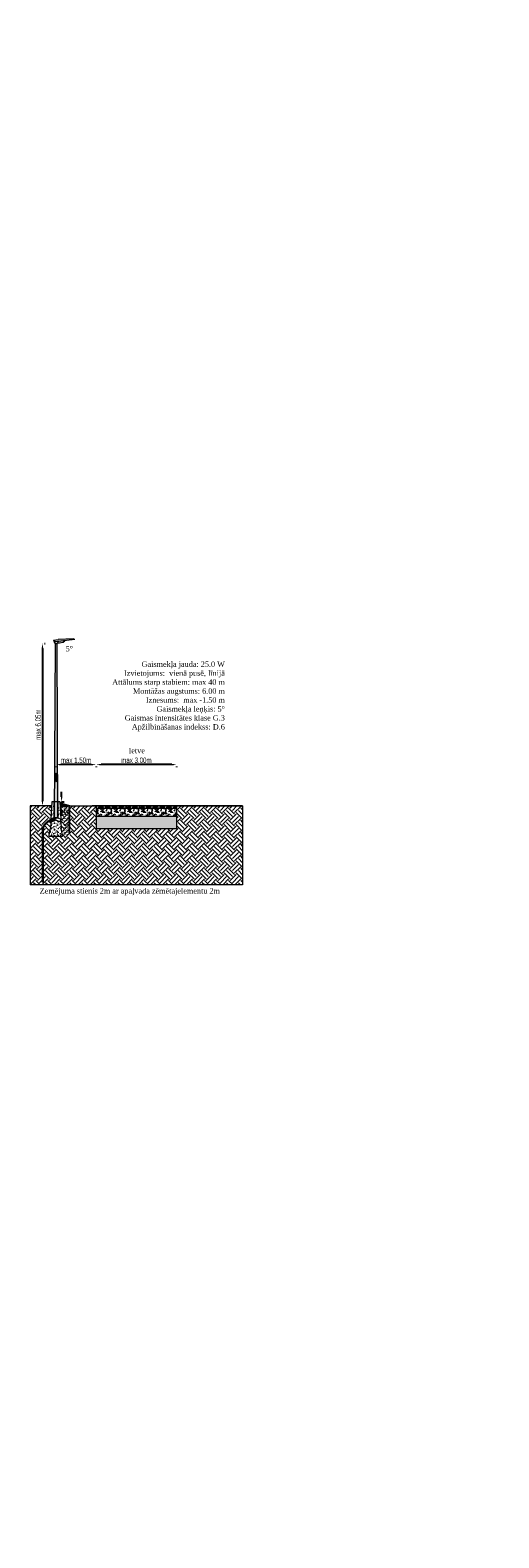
# Model space of a CAD drawing. Header units: metres. Extents: x 479801 to 960259, y 275948 to 557431.
# Tile 10 of 48: x 480990 to 481165, y 277506 to 278067. Entities that reach past the tile are written whole.
import ezdxf

# ---------------------------------------------------------------- set-up
doc = ezdxf.new("R2010")
doc.units = ezdxf.units.M
doc.linetypes.add('ADTI_0', pattern=[2, 1, 1])
doc.layers.get('0').update_dxf_attribs({"linetype": 'ADTI_0', "lineweight": 9})
doc.layers.get('Defpoints').update_dxf_attribs({"lineweight": 9})
doc.layers.add('RAMI_PLAN_####_TKST_#', color=7, linetype='ADTI_0', lineweight=9)
doc.styles.get("Standard").update_dxf_attribs({"font": 'wromlats.shx'})
doc.styles.add('STANDART', font='ARIALN.TTF', dxfattribs={"width": 0.8})
doc.dimstyles.new('CD-MARIS', dxfattribs={"dimscale": 0, "dimtxt": 2.5, "dimasz": 1.85, "dimexe": 1, "dimexo": 0.7, "dimgap": 0.6, "dimtad": 1, "dimzin": 0, "dimdsep": 46, "dimtxsty": 'STANDART', "dimcen": 5, "dimclrt": 172, "dimadec": 0, "dimazin": 0, "dimtfac": 1, "dimtmove": 1, "dimatfit": 2, "dimfxl": 1, "dimtolj": 1, "dimtzin": 0, "dimarcsym": 0})

# ---------------------------------------------------------------- blocks, each defined once
blk = doc.blocks.new('*D11950')
at = {"color": 18, "linetype": 'ByBlock', "lineweight": -2, "true_color": 0x000000}
for p, q in [((480999.99, 277793), (480999.99, 277792.7)), ((481013.14, 277793.7), (481001.84, 277793.7)), ((481014.99, 277793), (481014.99, 277792.7))]:
    blk.add_line(p, q, dxfattribs=at)
at = {"color": 18, "true_color": 0x000000}
for points in [[(481001.84, 277794.01), (481001.84, 277793.39), (480999.99, 277793.7)], [(481013.14, 277793.39), (481013.14, 277794.01), (481014.99, 277793.7)]]:
    blk.add_solid(points, dxfattribs=at)
at = {"layer": 'Defpoints', "color": 0}
for p in [(480999.99, 277793.7), (480999.99, 277793.7), (481014.99, 277793.7)]:
    blk.add_point(p, dxfattribs=at)
at = {"color": 18, "insert": (481007.49, 277795.32), "char_height": 2, "attachment_point": 5, "style": 'STANDART'}
blk.add_mtext('\\A1;{\\C18;\\c0;max 1.50m}', dxfattribs=at)
blk = doc.blocks.new('*D11951')
at = {"color": 18, "linetype": 'ByBlock', "lineweight": -2, "true_color": 0x000000}
for p, q in [((481002.11, 277781.69), (481002.11, 277783.54)), ((481002.11, 277779.84), (481003.11, 277779.84)), ((481002.11, 277779.84), (481002.11, 277778.34)), ((481005.03, 277778.21), (481002.11, 277779.09)), ((481002.11, 277778.34), (481003.11, 277778.34)), ((481002.11, 277776.49), (481002.11, 277774.64)), ((481005.03, 277768.18), (481005.03, 277778.21))]:
    blk.add_line(p, q, dxfattribs=at)
at = {"color": 18, "true_color": 0x000000}
for points in [[(481001.81, 277781.69), (481002.42, 277781.69), (481002.11, 277779.84)], [(481002.42, 277776.49), (481001.81, 277776.49), (481002.11, 277778.34)]]:
    blk.add_solid(points, dxfattribs=at)
at = {"layer": 'Defpoints', "color": 0}
for p in [(481001.41, 277779.84), (481001.41, 277778.34), (481002.11, 277778.34)]:
    blk.add_point(p, dxfattribs=at)
at = {"color": 18, "insert": (481003.41, 277773.2), "char_height": 2, "attachment_point": 5, "rotation": 90, "style": 'STANDART'}
blk.add_mtext('\\A1;{\\C18;\\c0;max 0.15m}', dxfattribs=at)
blk = doc.blocks.new('zw$9D98')
at = {"linetype": 'ByBlock', "true_color": 0x000000}
h = blk.add_hatch(dxfattribs=at)
h.set_pattern_fill('CONCRE', color=18, scale=0.1)
h.set_pattern_definition([(0, (-670083.6458, -242442.5795), (2.54, 2.54), [0.3175, -2.2225]), (90, (-670083.6458, -242442.5795), (-2.54, 2.54), [0.3175, -2.2225]), (135, (-670083.3283, -242442.5795), (-2.5399999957, 2e-16), [0.449012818, -3.143089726]), (0, (-670083.3283, -242441.1508), (2.54, 2.54), [0.3175, -2.2225]), (45, (-670083.1696, -242441.3095), (2e-16, 2.5399999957), [0.224506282, -3.367596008]), (135, (-670083.1696, -242441.3095), (-2.5399999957, 2e-16), [0.224506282, -3.367596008]), (0, (-670082.3758, -242440.5158), (2.54, 2.54), [0.449012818, -2.090987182]), (45, (-670082.3758, -242440.5158), (2e-16, 2.5399999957), [0.3175, -3.274602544]), (135, (-670081.9268, -242440.5158), (-2.5399999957, 2e-16), [0.3175, -3.274602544]), (90, (-670081.8996, -242441.9445), (-2.54, 2.54), [0.3175, -2.2225]), (45, (-670081.8996, -242441.9445), (2e-16, 2.5399999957), [0.224506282, -3.367596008]), (135, (-670081.7408, -242441.7858), (-2.5399999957, 2e-16), [0.224506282, -3.367596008]), (0, (-670083.3283, -242441.9445), (2.54, 2.54), [0.15875, -2.12725]), (0, (-670081.4233, -242441.3095), (2.54, 2.54), [0.15875, -2.12725]), (90, (-670082.217, -242440.992), (-2.54, 2.54), [0.15875, -2.12725]), (135, (-670081.8996, -242442.4208), (-2.5399999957, 2e-16), [0.224506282, -3.367596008]), (135, (-670083.0108, -242440.6745), (-2.5399999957, 2e-16), [0.224506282, -3.367596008]), (45, (-670082.4552, -242441.746), (2e-16, 2.5399999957), [0.224506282, -3.367596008]), (90, (-670082.7727, -242442.262), (-2.54, 2.54), [0.0396875, -2.5003125]), (90, (-670082.6537, -242441.1905), (-2.54, 2.54), [0.0396875, -2.5003125]), (90, (-670081.463, -242440.754), (-2.54, 2.54), [0.0396875, -2.5003125]), (90, (-670081.4233, -242442.1033), (-2.54, 2.54), [0.0396875, -2.5003125])])
h.paths.add_polyline_path([(0, 0), (0, 0.5), (0.45, 3), (0.57, 5.4), (2.25, 6.13, -0.207361), (2.65, 6.13), (4.33, 5.4), (4.45, 3), (4.9, 0.5), (4.9, 0)])
h.paths.add_polyline_path([(3.18, 6.9), (4.28, 6.42), (3.95, 12.9), (3.2, 12.9)])
h.paths.add_polyline_path([(0.62, 6.42), (0.95, 12.9), (1.7, 12.9), (1.73, 6.9)])
at = {"color": 18, "linetype": 'ByBlock', "true_color": 0x000000}
for p, q in [((0.95, 12.9), (0.62, 6.42)), ((0.95, 12.9), (3.95, 12.9)), ((1.7, 12.9), (1.73, 6.9)), ((3.2, 12.9), (3.18, 6.9)), ((3.95, 12.9), (4.28, 6.42)), ((2.25, 6.13), (0.57, 5.4)), ((1.73, 6.9), (0.62, 6.42)), ((1.73, 6.9), (3.18, 6.9)), ((2.65, 6.13), (4.33, 5.4)), ((3.18, 6.9), (4.28, 6.42)), ((0, 0.5), (0.45, 3)), ((0, 0), (0, 0.5)), ((0, 0), (4.9, 0)), ((0.57, 5.4), (0.45, 3)), ((4.33, 5.4), (4.45, 3)), ((4.9, 0.5), (4.45, 3)), ((4.9, 0), (4.9, 0.5))]:
    blk.add_line(p, q, dxfattribs=at)
for centre, radius, start, end in [((-1.11, 6), 1.79, 340.4662, 13.7512), ((2.45, 5.67), 0.5, 66.5703, 113.4297), ((6.01, 6), 1.79, 166.2488, 199.5338)]:
    blk.add_arc(centre, radius, start, end, dxfattribs=at)
blk = doc.blocks.new('*D11952')
at = {"color": 18, "linetype": 'ByBlock', "lineweight": -2, "true_color": 0x000000}
for p, q in [((481014.99, 277793), (481014.99, 277792.7)), ((481043.14, 277793.7), (481016.84, 277793.7)), ((481044.99, 277793), (481044.99, 277792.7))]:
    blk.add_line(p, q, dxfattribs=at)
at = {"color": 18, "true_color": 0x000000}
for points in [[(481016.84, 277794.01), (481016.84, 277793.39), (481014.99, 277793.7)], [(481043.14, 277793.39), (481043.14, 277794.01), (481044.99, 277793.7)]]:
    blk.add_solid(points, dxfattribs=at)
at = {"layer": 'Defpoints', "color": 0}
for p in [(481014.99, 277793.7), (481014.99, 277793.7), (481044.99, 277793.7)]:
    blk.add_point(p, dxfattribs=at)
at = {"color": 18, "insert": (481029.99, 277795.32), "char_height": 2, "attachment_point": 5, "style": 'STANDART'}
blk.add_mtext('\\A1;{\\C18;\\c0;max 3.00m}', dxfattribs=at)
blk = doc.blocks.new('*D11953')
at = {"color": 18, "linetype": 'ByBlock', "lineweight": -2, "true_color": 0x000000}
for p, q in [((480994.99, 277836.99), (480994.99, 277780.19)), ((480995.69, 277838.84), (480995.99, 277838.84)), ((480995.69, 277778.34), (480995.99, 277778.34))]:
    blk.add_line(p, q, dxfattribs=at)
at = {"color": 18, "true_color": 0x000000}
for points in [[(480995.29, 277836.99), (480994.68, 277836.99), (480994.99, 277838.84)], [(480994.68, 277780.19), (480995.29, 277780.19), (480994.99, 277778.34)]]:
    blk.add_solid(points, dxfattribs=at)
at = {"layer": 'Defpoints', "color": 0}
for p in [(480994.99, 277838.84), (480994.99, 277778.34), (480994.99, 277778.34)]:
    blk.add_point(p, dxfattribs=at)
at = {"color": 18, "insert": (480993.36, 277808.59), "char_height": 2, "attachment_point": 5, "rotation": 90, "style": 'STANDART'}
blk.add_mtext('\\A1;{\\C18;\\c0;max 6.05m}', dxfattribs=at)
blk = doc.blocks.new('zw$7346')
at = {"linetype": 'ByBlock'}
h = blk.add_hatch(color=254, dxfattribs=at)
h.dxf.hatch_style = 1
h.paths.add_polyline_path([(0, 0.78), (3.76, 0.72), (6.22, 0.69), (7.3, 0.67), (7.89, 1.25), (6.12, 1.34), (0.61, 1.16)])
h.paths.add_polyline_path([(6.52, 0.06), (7.14, 0, 0.370747), (7.67, 0.38), (7.89, 1.25), (7.3, 0.67), (6.22, 0.69)])
h.paths.add_polyline_path([(4.34, 0.28), (6.52, 0.06), (6.22, 0.69), (3.76, 0.72)])
at = {"color": 18, "linetype": 'Continuous', "true_color": 0x000000}
for p, q in [((0, 0.78), (0.61, 1.16)), ((0, 0.78), (7.3, 0.67)), ((0.61, 1.16), (6.12, 1.34)), ((4.34, 0.28), (3.76, 0.72)), ((7.14, 0), (4.34, 0.28)), ((7.89, 1.25), (6.12, 1.34)), ((6.22, 0.69), (6.52, 0.06)), ((7.89, 1.25), (7.3, 0.67)), ((7.89, 1.25), (7.67, 0.38))]:
    blk.add_line(p, q, dxfattribs=at)
blk.add_arc((7.18, 0.5), 0.5, 264.3504, 345.7189, dxfattribs=at)
blk = doc.blocks.new('zw$4203')
at = {"linetype": 'ByBlock'}
h = blk.add_hatch(color=252, dxfattribs=at)
h.dxf.hatch_style = 1
edge = h.paths.add_edge_path()
edge.add_line((0, 3.49), (0, 0.5))
edge.add_ellipse((0.5, 0.5), major_axis=(0.498, 0), ratio=1, start_angle=180, end_angle=270)
edge.add_ellipse((0.46, 0.57), major_axis=(0, 0.569), ratio=0.947368, start_angle=183.95445, end_angle=262.94924)
edge.add_line((1, 0.5), (1, 3.49))
edge.add_ellipse((0.5, 3.49), major_axis=(0.498, 0), ratio=1, start_angle=0, end_angle=90)
edge.add_ellipse((0.5, 3.49), major_axis=(0.498, 0), ratio=1, start_angle=90, end_angle=180)
h.paths.add_polyline_path([(0.11, 1.64), (0.5, 2.29), (0.88, 1.64)], flags=16)
h.paths.add_polyline_path([(0.17, 1.68), (0.5, 2.25), (0.82, 1.68)], flags=0)
h.paths.add_polyline_path([(0.25, 1.72), (0.5, 2.12), (0.74, 1.72)], flags=0)
edge = h.paths.add_edge_path(flags=16)
edge.add_ellipse((0.5, 3.51), major_axis=(-0.187, 0), ratio=0.944444, start_angle=0, end_angle=360)
edge = h.paths.add_edge_path(flags=0)
edge.add_ellipse((0.5, 3.51), major_axis=(-0.187, 0), ratio=0.944444, start_angle=0, end_angle=360)
h.paths.add_polyline_path([(0.4, 3.46), (0.49, 3.6), (0.59, 3.46)], flags=0)
h.paths.add_polyline_path([(0.4, 3.46), (0.49, 3.6), (0.59, 3.46)], flags=0)
for color, points in [(2, [(0.11, 1.64), (0.5, 2.29), (0.88, 1.64)]), (7, [(0.17, 1.68), (0.5, 2.25), (0.82, 1.68)]), (2, [(0.25, 1.72), (0.5, 2.12), (0.74, 1.72)])]:
    blk.add_hatch(color=color).paths.add_polyline_path(points)
h = blk.add_hatch(color=252, dxfattribs=at)
h.dxf.hatch_style = 1
edge = h.paths.add_edge_path()
edge.add_ellipse((0.5, 3.51), major_axis=(-0.187, 0), ratio=0.944444, start_angle=0, end_angle=360)
h.paths.add_polyline_path([(0.4, 3.46), (0.49, 3.6), (0.59, 3.46)], flags=16)
h.paths.add_polyline_path([(0.4, 3.46), (0.49, 3.6), (0.59, 3.46)], flags=0)
h = blk.add_hatch(color=252, dxfattribs=at)
h.dxf.hatch_style = 1
h.paths.add_polyline_path([(0.4, 3.46), (0.49, 3.6), (0.59, 3.46)])
at = {"color": 18, "linetype": 'Continuous', "true_color": 0x000000}
for p, q in [((0, 3.49), (0, 0.5)), ((0.49, 3.6), (0.4, 3.46)), ((0.4, 3.46), (0.59, 3.46)), ((0.49, 3.6), (0.59, 3.46)), ((1, 0.5), (1, 3.49))]:
    blk.add_line(p, q, dxfattribs=at)
at = {"color": 7, "linetype": 'Continuous'}
for p, q in [((0.51, 1.78), (0.46, 1.94)), ((0.54, 1.89), (0.47, 1.93)), ((0.51, 1.77), (0.47, 1.79)), ((0.54, 1.89), (0.5, 2.02)), ((0.51, 1.77), (0.53, 1.81))]:
    blk.add_line(p, q, dxfattribs=at)
at = {"color": 2, "linetype": 'Continuous'}
blk.add_lwpolyline([(0.5, 2.29), (0.88, 1.64), (0.11, 1.64)], close=True, dxfattribs=at)
at = {"color": 7, "linetype": 'Continuous'}
for points in [[(0.5, 2.25), (0.82, 1.68), (0.17, 1.68)], [(0.5, 2.12), (0.74, 1.72), (0.25, 1.72)]]:
    blk.add_lwpolyline(points, close=True, dxfattribs=at)
at = {"color": 18, "linetype": 'Continuous', "true_color": 0x000000}
for centre, start, end in [((0.5, 3.49), 90, 180), ((0.5, 0.5), 180, 270), ((0.5, 3.49), 0, 90)]:
    blk.add_arc(centre, 0.498, start, end, dxfattribs=at)
blk.add_ellipse((0.5, 3.51), major_axis=(-0.187, 0), ratio=0.944444, dxfattribs=at)
blk.add_ellipse((0.46, 0.57), major_axis=(0, 0.569), ratio=0.947368, start_param=3.210611, end_param=4.58933, dxfattribs=at)

msp = doc.modelspace()

# ---------------------------------------------------------------- hatches: boundary and pattern name
msp.add_hatch(color=252).paths.add_polyline_path([(480999.36036, 277773.83753), (480999.68536, 277838.83753), (481000.28536, 277838.83753), (481000.61036, 277773.83753)])
at = {"true_color": 0x000000}
h = msp.add_hatch(dxfattribs=at)
h.set_pattern_fill('EARTH', color=18, scale=0.5, angle=45, style=0)
h.set_pattern_definition([(45, (-28.1648, 182.6498), (4e-16, 4.49012806), [3.175, -3.175]), (45, (-29.0067, 183.4917), (4e-16, 4.49012806), [3.175, -3.175]), (45, (-29.8486, 184.3336), (4e-16, 4.49012806), [3.175, -3.175]), (135, (-29.8486, 184.895), (-4.49012806, 4e-16), [3.175, -3.175]), (135, (-29.0067, 185.7368), (-4.49012806, 4e-16), [3.175, -3.175]), (135, (-28.1648, 186.5787), (-4.49012806, 4e-16), [3.175, -3.175])])
h.paths.add_polyline_path([(480990.4096, 277778.33753), (480998.4096, 277778.33753), (480998.1582, 277773.3599, -0.07274444), (480998.20716, 277772.84494, 0.310210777), (480995.1019, 277769.84494), (480994.8519, 277769.84494), (480994.8519, 277769.54498), (480995.1019, 277769.54498), (480995.3519, 277769.54498), (480995.3519, 277769.84494), (480995.1019, 277769.84494, -0.310210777), (480998.20716, 277772.84494, -0.07274444), (480998.10657, 277772.33753), (480997.98536, 277769.93753), (480997.53536, 277767.43753), (480997.53536, 277766.93753), (481002.43536, 277766.93753), (481002.43536, 277767.43753), (481001.98536, 277769.93753), (481001.86415, 277772.33753, -0.146262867), (481001.81251, 277773.3599), (481001.56112, 277778.33753), (481014.98536, 277778.33753), (481014.98536, 277777.33753), (481014.98536, 277774.33753), (481014.98536, 277769.73753), (481044.98536, 277769.73753), (481044.98536, 277774.33753), (481044.98536, 277777.33753), (481044.98536, 277778.33753), (481069.56112, 277778.33753), (481069.56112, 277748.93753), (480990.4096, 277748.93753)])
h.paths.add_polyline_path([(481001.88177, 277768.27114), (481004.94521, 277768.27114), (481004.94521, 277778.12176), (481001.88177, 277778.12176)], flags=24)
at = {"lineweight": 0, "true_color": 0x000000}
h = msp.add_hatch(dxfattribs=at)
h.set_pattern_fill('GRAVL1', color=18, scale=0.1, style=0)
h.set_pattern_definition([(228.0128, (1660.63419, 501.57015), (-20.31999550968, -22.86000340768), [0.34172144, -33.83048352]), (184.9697, (1660.40559, 501.31615), (30.480002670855, 2.539977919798), [0.58640472, -58.0540495]), (132.5104, (1659.82139, 501.26535), (25.3999764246, -27.940022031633), [0.41348152, -40.93472128]), (267.2737, (1658.83079, 500.63035), (2.539989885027, 50.800000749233), [0.53400452, -52.86643732]), (292.8337, (1658.80539, 500.09695), (-12.70002515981, 30.479990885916), [0.5236337, -51.83980742]), (357.2737, (1659.00859, 499.61435), (-50.800000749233, 2.539989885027), [0.53400452, -52.86643732]), (37.6942, (1659.54199, 499.58895), (-33.02001865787, -25.399975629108), [0.70619366, -69.91311646]), (72.2553, (1660.10079, 500.02075), (17.780027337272, 55.879990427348), [0.66671952, -66.00525534]), (121.4296, (1660.30399, 500.65575), (-20.320020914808, 33.01998739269), [0.535813, -53.04554542]), (175.2364, (1660.02459, 501.11295), (27.94000240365, -2.53997849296), [0.61171328, -29.97393802]), (222.3974, (1659.41499, 501.16375), (-30.480018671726, -27.939979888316), [0.79107792, -78.3167725]), (138.8141, (1661.34539, 500.60495), (-17.78000748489, 15.23999317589), [0.27000454, -26.73056376]), (171.4692, (1661.14219, 500.78275), (33.01999564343, -5.0800200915), [0.51368198, -50.85463794]), (225, (1660.6342, 500.859), (-4e-16, -2.540000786), [0.35920934, -3.23289168]), (203.1986, (1660.4564, 501.16375), (12.6999993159, 5.08000336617), [0.19344132, -19.1506221]), (291.8014, (1660.2786, 501.08755), (-2.53999977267, 7.62000069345), [0.27356562, -13.40475348]), (30.9638, (1660.3802, 500.83355), (7.6199949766, 5.0800063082), [0.44431966, -14.36629842]), (161.5651, (1660.7612, 501.06215), (5.0800011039, -2.5399959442), [0.32128714, -7.71089898]), (16.3895, (1658.80539, 501.08755), (25.400005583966, 7.619981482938), [0.450088, -44.5588263]), (70.3462, (1659.23719, 501.21455), (-10.159987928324, -27.94000542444), [0.37759894, -37.38221632]), (293.1986, (1660.7612, 501.57015), (-5.08000336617, 12.6999993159), [0.3868801, -18.95718332]), (343.6105, (1660.91359, 501.21455), (-25.400005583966, 7.619981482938), [0.450088, -44.5588263]), (339.444, (1658.8054, 499.51275), (-12.70000468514, 5.07998983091), [0.4340352, -21.26773496]), (294.7751, (1659.21179, 499.36035), (-12.69998016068, 27.94000869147), [0.36367212, -36.00359322]), (66.8014, (1660.7866, 499.03015), (5.08000336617, 12.6999993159), [0.3868801, -18.95718332]), (17.354, (1660.93899, 499.38575), (-33.020005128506, -10.15998603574), [0.42578274, -42.15237696]), (69.444, (1659.542, 499.03015), (-5.07998983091, -12.70000468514), [0.2170176, -21.48475256]), (101.3099, (1660.6342, 499.03015), (-2.5399939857, 10.16000191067), [0.1295146, -12.82199366]), (165.9638, (1660.6088, 499.15715), (7.6200013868, -2.5399950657), [0.5236337, -9.949053]), (186.009, (1660.10079, 499.28415), (25.3999993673, 2.539998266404), [0.485267, -48.04136442]), (303.6901, (1660.3802, 500.60495), (-2.54000338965, 5.0799988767), [0.36632388, -8.79177566]), (353.1572, (1660.58339, 500.30015), (43.179998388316, -5.080020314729), [0.63955676, -63.31601002]), (60.9454, (1661.21839, 500.22395), (-10.16000006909, -17.78000097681), [0.26150824, -25.88939196]), (90, (1661.3454, 500.4526), (-2.54, 2.54), [0.1524, -2.3876]), (120.2564, (1660.04999, 499.36035), (10.15998701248, -17.78000623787), [0.35286696, -34.9339408]), (48.0128, (1659.87219, 499.66515), (20.31999550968, 22.86000340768), [0.68344288, -33.48876208]), (0, (1660.3294, 500.1732), (2.54, 2.54), [0.6604, -1.8796]), (325.3048, (1660.98979, 500.17315), (-25.39998541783, 17.78002186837), [0.40160956, -39.75931596]), (254.0546, (1661.32, 499.94455), (-2.53999971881, -10.1600003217), [0.36982908, -18.12165032]), (207.646, (1661.21839, 499.58895), (-48.259989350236, -25.40001959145), [0.6021451, -59.61246396]), (175.4261, (1660.68499, 499.30955), (-33.020001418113, 2.53998679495), [0.63702946, -63.06584796])])
h.paths.add_polyline_path([(481044.98536, 277778.33753), (481014.98536, 277778.33753), (481014.98536, 277777.33753), (481044.98536, 277777.33753)])
h = msp.add_hatch(dxfattribs=at)
h.set_pattern_fill('GRAVL1', color=18, scale=0.2, style=0)
h.set_pattern_definition([(228.0128, (1662.463, 504.11015), (-40.63999101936, -45.72000681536), [0.68344288, -67.66096704]), (184.9697, (1662.00579, 503.60215), (60.96000534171, 5.0799558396), [1.17280944, -116.108099]), (132.5104, (1660.8374, 503.50055), (50.7999528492, -55.88004406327), [0.82696304, -81.86944256]), (267.2737, (1658.85619, 502.23055), (5.07997977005, 101.60000149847), [1.06800904, -105.73287464]), (292.8337, (1658.80539, 501.16375), (-25.40005031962, 60.95998177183), [1.0472674, -103.67961484]), (357.2737, (1659.21179, 500.19855), (-101.60000149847, 5.07997977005), [1.06800904, -105.73287464]), (37.6942, (1660.27859, 500.14775), (-66.04003731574, -50.799951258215), [1.41238732, -139.82623292]), (72.2553, (1661.39619, 501.01135), (35.560054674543, 111.759980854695), [1.33343904, -132.01051068]), (121.4296, (1661.80259, 502.28135), (-40.64004182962, 66.03997478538), [1.071626, -106.09109084]), (175.2364, (1661.2438, 503.19575), (55.8800048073, -5.07995698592), [1.22342656, -59.94787604]), (222.3974, (1660.02459, 503.29735), (-60.96003734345, -55.87995977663), [1.58215584, -156.633545]), (138.8141, (1663.8854, 502.17975), (-35.56001496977, 30.4799863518), [0.54000908, -53.46112752]), (171.4692, (1663.47899, 502.53535), (66.03999128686, -10.160040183), [1.02736396, -101.70927588]), (225, (1662.463, 502.6878), (-7e-16, -5.080001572), [0.71841868, -6.46578336]), (203.1986, (1662.1074, 503.29735), (25.3999986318, 10.16000673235), [0.38688264, -38.3012442]), (291.8014, (1661.7518, 503.14495), (-5.0799995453, 15.2400013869), [0.54713124, -26.80950696]), (30.9638, (1661.955, 502.63695), (15.2399899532, 10.1600126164), [0.88863932, -28.73259684]), (161.5651, (1662.717, 503.0942), (10.1600022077, -5.0799918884), [0.64257428, -15.42179796]), (16.3895, (1658.8054, 503.14495), (50.80001116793, 15.23996296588), [0.900176, -89.1176526]), (70.3462, (1659.669, 503.39895), (-20.31997585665, -55.88001084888), [0.75519788, -74.76443264]), (293.1986, (1662.717, 504.11015), (-10.16000673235, 25.3999986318), [0.7737602, -37.91436664]), (343.6105, (1663.0218, 503.39895), (-50.80001116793, 15.23996296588), [0.900176, -89.1176526]), (339.444, (1658.8054, 499.99535), (-25.4000093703, 10.1599796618), [0.8680704, -42.53546992]), (294.7751, (1659.6182, 499.69055), (-25.39996032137, 55.88001738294), [0.72734424, -72.00718644]), (66.8014, (1662.7678, 499.03015), (10.16000673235, 25.3999986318), [0.7737602, -37.91436664]), (17.354, (1663.0726, 499.74135), (-66.04001025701, -20.31997207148), [0.85156548, -84.30475392]), (69.444, (1660.2786, 499.03015), (-10.1599796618, -25.4000093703), [0.4340352, -42.96950512]), (101.3099, (1662.463, 499.03015), (-5.0799879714, 20.3200038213), [0.2590292, -25.64398732]), (165.9638, (1662.4122, 499.2842), (15.2400027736, -5.0799901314), [1.0472674, -19.898106]), (186.009, (1661.3962, 499.53815), (50.7999987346, 5.07999653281), [0.970534, -96.08272884]), (303.6901, (1661.955, 502.1798), (-5.0800067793, 10.1599977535), [0.73264776, -17.58355132]), (353.1572, (1662.36139, 501.57015), (86.35999677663, -10.16004062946), [1.27911352, -126.63202004]), (60.9454, (1663.6314, 501.41775), (-20.32000013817, -35.5600019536), [0.52301648, -51.77878392]), (90, (1663.8854, 501.875), (-5.08, 5.08), [0.3048, -4.7752]), (120.2564, (1661.2946, 499.69055), (20.31997402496, -35.56001247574), [0.70573392, -69.8678816]), (48.0128, (1660.939, 500.30015), (40.63999101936, 45.72000681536), [1.36688576, -66.97752416]), (0, (1661.8534, 501.316), (5.08, 5.08), [1.3208, -3.7592]), (325.3048, (1663.1742, 501.31615), (-50.79997083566, 35.56004373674), [0.80321912, -79.51863192]), (254.0546, (1663.8346, 500.85895), (-5.0799994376, -20.3200006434), [0.73965816, -36.24330064]), (207.646, (1663.63139, 500.14775), (-96.51997870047, -50.8000391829), [1.2042902, -119.22492792]), (175.4261, (1662.56459, 499.58895), (-66.040002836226, 5.0799735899), [1.27405892, -126.13169592])])
h.paths.add_polyline_path([(481044.98536, 277777.33753), (481014.98536, 277777.33753), (481014.98536, 277774.33753), (481044.98536, 277774.33753)])
h = msp.add_hatch(dxfattribs=at)
h.set_pattern_fill('AR-SAND', color=18, scale=0.015, style=0)
h.set_pattern_definition([(37.5, (1658.8054, 499.03015), (-0.02400046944, 0.734119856), [0, -0.57912, 0, -0.6477, 0, -0.619125]), (7.5, (1658.8054, 499.03015), (0.6742849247, 1.0752376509), [0, -0.31242, 0, -0.52197, 0, -0.200025]), (327.5, (1658.33676, 499.03015), (1.18648855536, 0.002155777), [0, -0.1905, 0, -0.6858, 0, -0.89535]), (317.5, (1658.3368, 499.0302), (1.1453346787, 0.3343939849), [0, -0.09525, 0, -0.44958, 0, -0.51435])])
h.paths.add_polyline_path([(481044.98536, 277774.33753), (481014.98536, 277774.33753), (481014.98536, 277769.73753), (481044.98536, 277769.73753)])
at = {"layer": 'RAMI_PLAN_####_TKST_#', "ltscale": 0.8}
h = msp.add_hatch(dxfattribs=at)
h.set_pattern_fill('HATCH', color=256, style=0, pattern_type=2)
h.set_pattern_definition([(45, (481163.87464, 278065.00684), (-0.05656854, 0.05656854), [])])
h.paths.add_polyline_path([(481155.61718, 278064.0987), (481155.95118, 278063.99117), (481156.50598, 278063.89624), (481156.57822, 278063.81335), (481159.79559, 278062.89877), (481159.87018, 278062.9465), (481163.09116, 278062.00456), (481165.07609, 278064.61154), (481163.41214, 278065.07857), (481162.2043, 278065.48146), (481161.37113, 278065.77098), (481159.92072, 278066.20274), (481159.3235, 278066.3748), (481158.25754, 278066.55271), (481156.11482, 278067.18862), (481155.61718, 278064.0987)])
h.paths.add_polyline_path([(481155.61718, 278064.0987), (481155.95118, 278063.99117), (481156.50598, 278063.89624), (481156.57822, 278063.81335), (481159.79559, 278062.89877), (481159.87018, 278062.9465), (481163.09116, 278062.00456), (481165.07609, 278064.61154), (481163.41214, 278065.07857), (481162.2043, 278065.48146), (481161.37113, 278065.77098), (481159.92072, 278066.20274), (481159.3235, 278066.3748), (481158.25754, 278066.55271), (481156.11482, 278067.18862), (481155.61718, 278064.0987)], flags=16)
at = {"layer": 'RAMI_PLAN_####_TKST_#', "ltscale": 0.64}
h = msp.add_hatch(dxfattribs=at)
h.set_pattern_fill('HATCH', color=256, style=0, pattern_type=2)
h.set_pattern_definition([(45, (481118.118054, 277708.377274), (-0.04525483, 0.04525483), [])])
h.paths.add_polyline_path([(481111.51209, 277707.65084), (481111.77929, 277707.56482), (481112.22313, 277707.48887), (481112.28092, 277707.42256), (481114.85482, 277706.6909), (481114.91449, 277706.72907), (481117.49128, 277705.97552), (481119.07922, 277708.06111), (481117.74806, 277708.43474), (481116.78179, 277708.75704), (481116.11525, 277708.98866), (481114.95492, 277709.33407), (481114.47715, 277709.47172), (481113.62438, 277709.61405), (481111.9102, 277710.12277), (481111.51209, 277707.65084)])
h.paths.add_polyline_path([(481111.51209, 277707.65084), (481111.77929, 277707.56482), (481112.22313, 277707.48887), (481112.28092, 277707.42256), (481114.85482, 277706.6909), (481114.91449, 277706.72907), (481117.49128, 277705.97552), (481119.07922, 277708.06111), (481117.74806, 277708.43474), (481116.78179, 277708.75704), (481116.11525, 277708.98866), (481114.95492, 277709.33407), (481114.47715, 277709.47172), (481113.62438, 277709.61405), (481111.9102, 277710.12277), (481111.51209, 277707.65084)], flags=16)
at = {"layer": 'RAMI_PLAN_####_TKST_#', "ltscale": 0.56}
h = msp.add_hatch(dxfattribs=at)
h.set_pattern_fill('HATCH', color=256, style=0, pattern_type=2)
h.set_pattern_definition([(45, (481029.55021, 277507.89379), (-0.039598, 0.039598), [])])
h.paths.add_polyline_path([(481023.77002, 277507.25816), (481024.00382, 277507.18289), (481024.39218, 277507.11644), (481024.44275, 277507.05841), (481026.69491, 277506.41821), (481026.74712, 277506.45162), (481029.00181, 277505.79226), (481030.39126, 277507.61715), (481029.2265, 277507.94407), (481028.381, 277508.22609), (481027.79779, 277508.42875), (481026.7825, 277508.73099), (481026.36445, 277508.85143), (481025.61828, 277508.97597), (481024.11837, 277509.4211), (481023.77002, 277507.25816)])
h.paths.add_polyline_path([(481023.77002, 277507.25816), (481024.00382, 277507.18289), (481024.39218, 277507.11644), (481024.44275, 277507.05841), (481026.69491, 277506.41821), (481026.74712, 277506.45162), (481029.00181, 277505.79226), (481030.39126, 277507.61715), (481029.2265, 277507.94407), (481028.381, 277508.22609), (481027.79779, 277508.42875), (481026.7825, 277508.73099), (481026.36445, 277508.85143), (481025.61828, 277508.97597), (481024.11837, 277509.4211), (481023.77002, 277507.25816)], flags=16)

# ---------------------------------------------------------------- linework, layer by layer
at = {"color": 18, "linetype": 'ByBlock', "true_color": 0x000000}
for p, q in [((480999.68536, 277838.83753), (480999.36036, 277773.83753)), ((480999.68536, 277838.83753), (481000.28536, 277838.83753)), ((481000.28536, 277838.83753), (481000.61036, 277773.83753)), ((481000.64036, 277773.83753), (480999.33036, 277773.83753)), ((480999.36036, 277773.83753), (481000.61036, 277773.83753))]:
    msp.add_line(p, q, dxfattribs=at)
at = {"color": 18, "lineweight": 0, "true_color": 0x000000}
for p, q in [((480990.4096, 277778.33753), (480990.4096, 277748.93753)), ((480998.4096, 277778.33753), (480990.4096, 277778.33753)), ((481069.56112, 277778.33753), (481013.56112, 277778.33753)), ((481014.98536, 277778.33753), (481014.98536, 277777.33753)), ((481014.98536, 277777.33753), (481014.98536, 277774.33753)), ((481044.98536, 277777.33753), (481014.98536, 277777.33753)), ((481014.98536, 277774.33753), (481014.98536, 277769.73753)), ((481044.98536, 277774.33753), (481014.98536, 277774.33753)), ((481044.98536, 277778.33753), (481044.98536, 277777.33753)), ((481044.98536, 277777.33753), (481044.98536, 277774.33753)), ((481044.98536, 277774.33753), (481044.98536, 277769.73753)), ((481069.56112, 277778.33753), (481069.56112, 277748.93753)), ((481044.98536, 277769.73753), (481014.98536, 277769.73753)), ((481069.56112, 277748.93753), (480990.4096, 277748.93753))]:
    msp.add_line(p, q, dxfattribs=at)
at = {"color": 18, "linetype": 'ByBlock', "lineweight": 30, "true_color": 0x000000}
for p, q in [((480994.8519, 277769.84494), (480994.8519, 277769.54498)), ((480995.3519, 277769.84494), (480994.8519, 277769.84494)), ((480995.3519, 277769.54498), (480994.8519, 277769.54498)), ((480995.1019, 277769.54498), (480995.1019, 277749.84494)), ((480995.3519, 277769.84494), (480995.3519, 277769.54498))]:
    msp.add_line(p, q, dxfattribs=at)
at = {"color": 18, "lineweight": 0, "true_color": 0x000000, "flags": 128}
msp.add_lwpolyline([(481001.56112, 277778.33753), (481069.56112, 277778.33753)], dxfattribs=at)
at = {"color": 93, "linetype": 'ByBlock', "lineweight": 30}
for centre, radius, start, end in [((480997.13135, 277776.86133), 4.15797, 284.994918, 313.3453639), ((480998.83958, 277769.08322), 3.81451, 99.5433946, 168.481208)]:
    msp.add_arc(centre, radius, start, end, dxfattribs=at)

# ---------------------------------------------------------------- block references
at = {"color": 18, "linetype": 'ByBlock', "true_color": 0x000000, "xscale": -1, "rotation": 4.999999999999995}
msp.add_blockref('zw$7346', (481007.09374, 277839.45699), dxfattribs=at)
at = {"color": 18, "linetype": 'ByBlock', "true_color": 0x000000, "xscale": -0.8, "yscale": 0.8, "zscale": 0.8}
msp.add_blockref('zw$4203', (481000.38373, 277787.33753), dxfattribs=at)
at = {"color": 18, "linetype": 'ByBlock', "true_color": 0x000000, "xscale": -1}
msp.add_blockref('zw$9D98', (481002.43536, 277766.93753), dxfattribs=at)

# ---------------------------------------------------------------- texts
at = {"char_height": 2}
for s, insert, width, attachment_point in [('{\\fTimes New Roman|b0|i0|c1|p0;\\C18;\\c0;5%%D}', (481004.97872, 277836.84848), 73.500002, 5), ('{\\fTimes New Roman|b0|i0|c204|p18;\\C18;\\c0;\\PGaismekļa jauda:^I\\fTimes New Roman|b0|i0|c186|p18;25\\fTimes New Roman|b0|i0|c204|p18;.0 W\\PIzvietojums:^I^Ivienā pusē, līnijā\\PAttālums starp stabiem:^Imax 40 m\\PMontāžas augstums:^I6.00 m\\PIznesums:^I^Imax -1.50 m\\PGaismekļa leņķis:^I5%%D\\PGaismas intensitātes klase G.3\\PApžilbināšanas indekss: D.6}', (481062.96331, 277820.78918), 94.4815133, 6), ('{\\fTimes New Roman|b0|i0|c186|p18;\\C256;\\c0;Zemējuma stienis 2m ar apaļvada zēmētajelementu 2m}', (481027.53812, 277746.37746), 73.500002, 5)]:
    msp.add_mtext(s, dxfattribs=dict(at, insert=insert, width=width, attachment_point=attachment_point))
at = {"color": 18, "true_color": 0x000000, "insert": (481030.11362, 277798.93023), "char_height": 2, "width": 30.4815133, "attachment_point": 5}
msp.add_mtext('{\\fTimes New Roman|b0|i0|c1|p0;Ietve}', dxfattribs=at)

# ---------------------------------------------------------------- dimensions: what is measured, and where the dimension line sits
at = {"color": 18, "linetype": 'ByBlock', "true_color": 0x000000}
for p1, p2, distance, text, picture, middle in [((480994.98536, 277838.83753), (480994.98536, 277778.33753), 0, '{\\C18;\\c0;max 6.05m}', '*D11953', (480993.36421, 277808.58753)), ((481014.98536, 277793.70092), (480999.98536, 277793.70092), 0, '{\\C18;\\c0;max 1.50m}', '*D11950', (481007.48536, 277795.32207)), ((481044.98536, 277793.70092), (481014.98536, 277793.70092), 0, '{\\C18;\\c0;max 3.00m}', '*D11952', (481029.98536, 277795.32207)), ((481001.41349, 277779.83753), (481001.41349, 277778.33753), 0.7, '{\\C18;\\c0;max 0.15m}', '*D11951', (481003.41349, 277777.61118))]:
    dim = msp.add_aligned_dim(p1=p1, p2=p2, distance=distance, text=text, dimstyle='CD-MARIS', override={"dimscale": 1, "dimtxt": 2, "dimclrt": 18}, dxfattribs=at)
    dim.commit()
    dim.dimension.update_dxf_attribs({"geometry": picture, "text_midpoint": middle})

doc.saveas('drawing.dxf')
